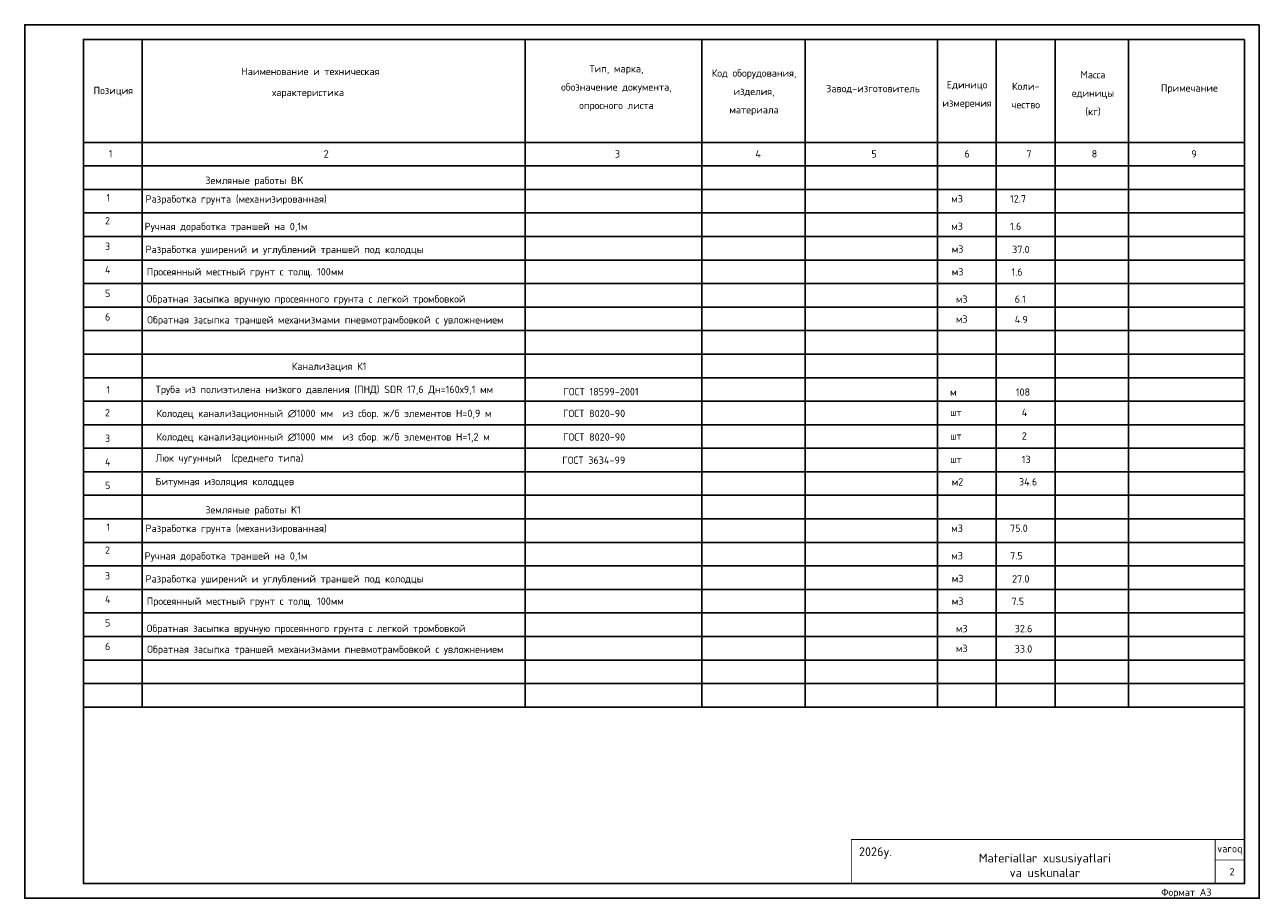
# Model space of a CAD drawing. Header units: inches. Extents: x -416310 to 1286511, y -34262 to 944600.
# Tile 67 of 84: x 736854 to 778854, y 41658 to 71358. Entities that reach past the tile are written whole.
import ezdxf

# ---------------------------------------------------------------- set-up
doc = ezdxf.new("R2010")
doc.units = ezdxf.units.IN
doc.header["$MEASUREMENT"] = 0
doc.styles.add('GOST', font='isocpeur.ttf')

msp = doc.modelspace()

# ---------------------------------------------------------------- linework, layer by layer
for p, q in [((740853.9183, 70857.7177), (740853.9183, 48157.7177)), ((753883.9183, 70857.7177), (753883.9183, 48157.7177)), ((759883.9183, 70857.7177), (759883.9183, 48157.7177)), ((763403.9183, 70857.7177), (763403.9183, 48157.7177)), ((767903.9183, 70857.7177), (767903.9183, 48157.7177)), ((769903.9183, 70857.7177), (769903.9183, 48157.7177)), ((771903.9183, 70857.7177), (771903.9183, 48157.7177)), ((774403.9183, 70857.7177), (774403.9183, 48157.7177)), ((738853.9183, 67357.7177), (778353.9183, 67357.7177)), ((738853.9183, 66557.7177), (778353.9183, 66557.7177)), ((738853.9183, 65757.7177), (778353.9183, 65757.7177)), ((738853.9183, 64957.7177), (778353.9183, 64957.7177)), ((738853.9183, 64157.7177), (778353.9183, 64157.7177)), ((738853.9183, 63357.7177), (778353.9183, 63357.7177)), ((738853.9183, 62557.7177), (778353.9183, 62557.7177)), ((738853.9183, 61757.7177), (778353.9183, 61757.7177)), ((738853.9183, 60957.7177), (778353.9183, 60957.7177)), ((738853.9183, 60157.7177), (778353.9183, 60157.7177)), ((738853.9183, 59357.7177), (778353.9183, 59357.7177)), ((738853.9183, 58557.7177), (778353.9183, 58557.7177)), ((738853.9183, 56957.7177), (778353.9183, 56957.7177)), ((738853.9183, 54557.7177), (778353.9183, 54557.7177)), ((738853.9183, 53757.7177), (778353.9183, 53757.7177)), ((738853.9183, 52957.7177), (778353.9183, 52957.7177)), ((738853.9183, 52157.7177), (778353.9183, 52157.7177)), ((738853.9183, 51357.7177), (778353.9183, 51357.7177)), ((738853.9183, 50557.7177), (778353.9183, 50557.7177)), ((738853.9183, 49757.7177), (778353.9183, 49757.7177)), ((738853.9183, 48957.7177), (778353.9183, 48957.7177)), ((738853.9183, 48157.7177), (778353.9183, 48157.7177))]:
    msp.add_line(p, q)
at = {"color": 0}
for p, q in [((738853.9183, 57757.7177), (778353.9183, 57757.7177)), ((738853.9183, 56157.7177), (778353.9183, 56157.7177)), ((738853.9183, 55357.7177), (778353.9183, 55357.7177))]:
    msp.add_line(p, q, dxfattribs=at)
for points in [[(778853.9183, 71357.7177), (778853.9183, 41657.7177), (736853.9183, 41657.7177), (736853.9183, 71357.7177)], [(778353.9183, 70857.7177), (738853.9183, 70857.7177), (738853.9183, 42157.7177), (778353.9183, 42157.7177)]]:
    msp.add_lwpolyline(points, close=True)
at = {"ltscale": 10, "const_width": 30}
for points in [[(778353.9183, 43657.7177), (764973.9183, 43657.7177)], [(778353.9183, 42957.7177), (777353.9183, 42957.7177)], [(778353.9183, 42157.7177), (764973.9183, 42157.7177)]]:
    msp.add_lwpolyline(points, dxfattribs=at)
at = {"ltscale": 2, "const_width": 30}
for points in [[(764973.9183, 43657.7177), (764973.9183, 42157.7177)], [(764973.9183, 42157.7177), (764973.9183, 43657.7177)], [(777353.9183, 43657.7177), (777353.9183, 42157.7177)], [(778353.9183, 43657.7177), (778353.9183, 42157.7177)]]:
    msp.add_lwpolyline(points, dxfattribs=at)

# ---------------------------------------------------------------- texts
at = {"style": 'GOST'}
for s, height, p in [('Наименование и техническая', 250, (744218.1985, 69642.9134)), ('Примечание', 250, (775507.1653, 69082.2888)), ('Позиция', 250, (739198.5783, 68995.0003)), ('характеристика', 250, (745271.7638, 68928.5602)), ('1', 250, (739717.4854, 66850.9243)), ('2', 250, (747026.0123, 66841.4554)), ('3', 250, (756929.8221, 66841.4554)), ('4', 250, (761712.1015, 66841.4554)), ('5', 250, (765659.7268, 66841.4554)), ('6', 250, (768825.7705, 66841.4554)), ('7', 250, (770929.0812, 66841.4554)), ('8', 250, (773149.7985, 66841.4554)), ('9', 250, (776542.6759, 66841.4554)), ('Земляные работы BK ', 250, (742998.2729, 65939.9233)), ('1', 250, (739631.9634, 65349.3521)), ('м3', 250, (768374.3211, 65312.5233)), ('12.7', 250, (770374.3211, 65312.5233)), ('2', 250, (739585.0843, 64568.8267)), ('Ручная доработка траншей на 0,1м', 250, (740932.1655, 64373.0765)), ('м3', 250, (768375.9945, 64380.08)), ('1.6', 250, (770375.9945, 64380.08)), ('3', 250, (739585.0843, 63697.2815)), ('Разработка уширений и углублений траншей под колодцы', 250, (740965.3573, 63592.9443)), ('м3', 250, (768392.5541, 63604.0768)), ('37.0', 250, (770444.4162, 63591.7051)), ('4', 250, (739585.0843, 62897.2815)), ('Просеянный местный грунт с толщ. 100мм ', 250, (741003.5667, 62833.4995)), ('м3', 250, (768392.5541, 62834.7602)), ('1.6', 250, (770422.578, 62824.7512)), ('5', 250, (739585.0843, 62097.2815)), ('Обратная засыпка вручную просеянного грунта с легкой тромбовкой  ', 250, (741003.5667, 61910.7682)), ('м3', 250, (768532.6789, 61902.0199)), ('6.1', 250, (770532.6789, 61902.0199)), ('6', 250, (739585.0843, 61297.2815)), ('Обратная засыпка траншей механизмами пневмотрамбовкoй с увложнением', 250, (741021.8422, 61198.5405)), ('м3', 250, (768531.9732, 61226.7494)), ('4.9', 250, (770532.6789, 61210.5578)), ('Канализация К1', 250, (745936.3438, 59620.7265)), ('1', 250, (739631.9634, 58820.6631)), ('ГОСТ 18599-2001', 250, (755180.1734, 58756.9566)), ('м', 250, (768334.9037, 58741.3255)), ('108', 250, (770571.1802, 58741.3255)), ('2', 250, (739585.0843, 58040.1377)), ('ГОСТ 8020-90', 250, (755168.3051, 58016.3398)), ('шт', 250, (768334.9037, 58051.237)), ('4', 250, (770774.0249, 58051.237)), ('3', 250, (739585.0843, 57168.5925)), ('ГОСТ 8020-90', 250, (755168.3051, 57216.3398)), ('шт', 250, (768334.9037, 57251.237)), ('2', 250, (770774.0249, 57251.237)), ('13', 250, (770774.0249, 56451.237)), ('4', 250, (739585.0843, 56368.5925)), ('ГОСТ 3634-99', 250, (755140.7447, 56427.4498)), ('шт', 250, (768334.9037, 56451.237)), ('м2', 250, (768391.4443, 55691.0438)), ('34.6', 250, (770678.1176, 55691.0438)), ('5', 250, (739585.0843, 55568.5925)), ('Земляные работы K1 ', 250, (742998.2729, 54739.9233)), ('1', 250, (739631.9634, 54149.3521)), ('м3', 250, (768374.3211, 54112.5233)), ('75.0', 250, (770374.3211, 54112.5233)), ('2', 250, (739585.0843, 53368.8267)), ('Ручная доработка траншей на 0,1м', 250, (740932.1655, 53173.0765)), ('м3', 250, (768375.9945, 53180.08)), ('7.5', 250, (770375.9945, 53180.08)), ('3', 250, (739585.0843, 52497.2815)), ('Разработка уширений и углублений траншей под колодцы', 250, (740965.3573, 52392.9443)), ('м3', 250, (768392.5541, 52404.0768)), ('27.0', 250, (770444.4162, 52391.7051)), ('4', 250, (739585.0843, 51697.2815)), ('Просеянный местный грунт с толщ. 100мм ', 250, (741003.5667, 51633.4995)), ('м3', 250, (768392.5541, 51634.7602)), ('7.5', 250, (770422.578, 51624.7512)), ('5', 250, (739585.0843, 50897.2815)), ('Обратная засыпка вручную просеянного грунта с легкой тромбовкой  ', 250, (741003.5667, 50710.7682)), ('м3', 250, (768532.6789, 50702.0199)), ('32.6', 250, (770532.6789, 50702.0199)), ('6', 250, (739585.0843, 50097.2815)), ('Обратная засыпка траншей механизмами пневмотрамбовкoй с увложнением', 250, (741021.8422, 49998.5405)), ('м3', 250, (768531.9732, 50026.7494)), ('33.0', 250, (770532.6789, 50010.5578)), ('2026y. ', 300, (765234.9183, 43091.2945))]:
    msp.add_text(s, height=height, dxfattribs=at).set_placement(p)
at = {"transparency": 33554687, "style": 'GOST'}
msp.add_text('Формат А3', height=250, rotation=360, dxfattribs=at).set_placement((775516.4183, 41737.4265))
at = {"char_height": 250, "attachment_point": 5, "line_spacing_factor": 1.5, "style": 'GOST'}
for s, insert, width in [('Код оборудования, изделия, материала', (761666.8125, 69055.2517), 2910.056273), ('Тип, марка, \\Pобозначение документа, опросного листа', (756983.8919, 69204.9549), 4901.751536), ('Масса единицы (кг)', (773197.1199, 69019.261), 2013.133653), ('Единицо измерения', (768912.1111, 68970.6715), 1483.012167), ('Коли-\\Pчество', (770907.447, 68952.9401), 1681.305483)]:
    msp.add_mtext(s, dxfattribs=dict(at, insert=insert, width=width))
at = {"style": 'GOST'}
for s, insert, char_height, width, attachment_point in [('Завод-изготовитель', (765713.3722, 69166.5), 250, 3497.664334, 5), ('Разработка грунта (механизированная)', (740965.3573, 65557.7177), 250, 20595, 1), ('Труба из полиэтилена низкого давления (ПНД) SDR 17,6 Дн=160х9,1 мм', (741307.0469, 59083.1594), 250, 11760, 1), ('Колодец канализационный ∅1000 мм  из сбор. ж/б элементов Н=0,9 м ', (741334.6778, 58269.6505), 250, 11615.625, 1), ('Колодец канализационный ∅1000 мм  из сбор. ж/б элементов Н=1,2 м ', (741334.6778, 57469.6505), 250, 11615.625, 1), ('Люк чугунный  (среднего типа)', (741305.2656, 56752.4121), 250, 5158.125, 1), ('Битумная изоляция колодцев', (741305.2656, 55952.4121), 250, 5158.125, 1), ('Разработка грунта (механизированная)', (740965.3573, 54357.7177), 250, 20595, 1), ('varoq', (777853.9183, 43307.7177), 250, 1000, 5), ('\\pt3272.76;Materiallar xususiyatlari^Jva uskunalar', (771559.7846, 42777.1248), 300, 7000, 5), ('2', (777926.1561, 42561.9515), 250, 2000.000093, 5)]:
    msp.add_mtext(s, dxfattribs=dict(at, insert=insert, char_height=char_height, width=width, attachment_point=attachment_point))

doc.saveas('drawing.dxf')
